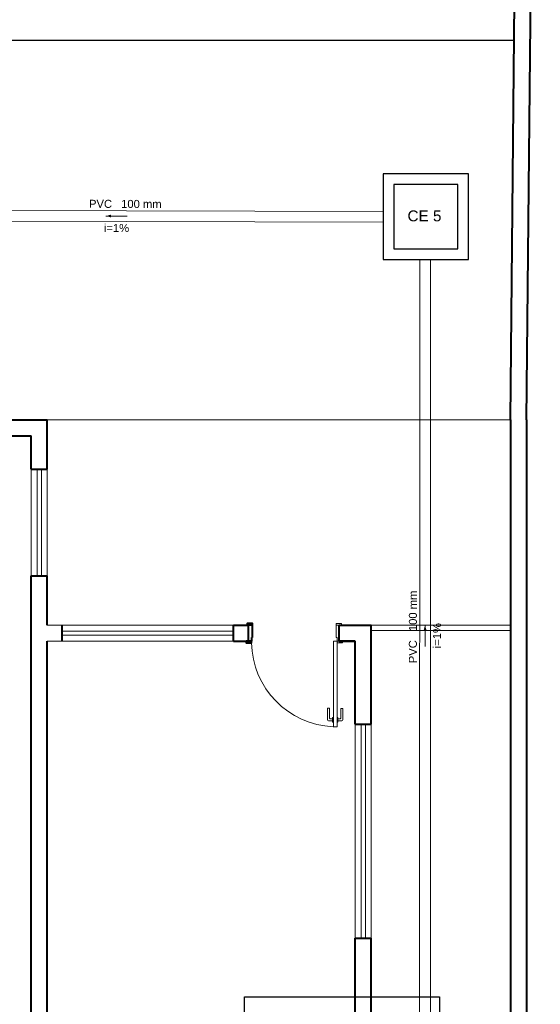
# Model space of a CAD drawing. Header units: millimetres. Extents: x 26 to 1362, y 24 to 358.
# Tile 191 of 256: x 994.58 to 999.45, y 321.81 to 331.02. Entities that reach past the tile are written whole.
import ezdxf

# ---------------------------------------------------------------- set-up
doc = ezdxf.new("R2010")
doc.units = ezdxf.units.MM
doc.linetypes.add('CONTINU', pattern=[0])
for name, color, linetype in [('ARQ-PISO', 8, 'Continuous'), ('Simbolos', 5, 'Continuous'), ('Simbolos_int', 2, 'Continuous')]:
    doc.layers.add(name, color=color, linetype=linetype)
for name, color, linetype, lineweight in [('DI-Detalhes', 1, 'Continuous', 30), ('MB_ALVENARIA', 7, 'Continuous', 40), ('MB_ESQUADRIA', 7, 'Continuous', 5), ('TQ-Condutos', 3, 'Continuous', 5), ('TQ-Sentido conduto', 9, 'Continuous', 5), ('TQ-Textos conduto', 7, 'Continuous', 5)]:
    doc.layers.add(name, color=color, linetype=linetype, lineweight=lineweight)
doc.styles.add('arial', font='arial.ttf')

msp = doc.modelspace()

# ---------------------------------------------------------------- hatches: boundary and pattern name
at = {"layer": 'TQ-Sentido conduto', "linetype": 'CONTINU'}
for points in [[(995.3839, 329.1796), (995.4321, 329.1666), (995.4322, 329.1924)], [(998.3681, 325.3563), (998.3552, 325.3081), (998.381, 325.3081)]]:
    msp.add_hatch(color=256, dxfattribs=at).paths.add_polyline_path(points)

# ---------------------------------------------------------------- linework, layer by layer
at = {"layer": 'ARQ-PISO', "linetype": 'CONTINU'}
msp.add_line((990.1056, 330.8243), (999.2002, 330.8243), dxfattribs=at)
msp.add_lwpolyline([(994.8356, 327.2743), (999.1656, 327.2758)], dxfattribs=at)
at = {"layer": 'DI-Detalhes', "linetype": 'CONTINU'}
msp.add_lwpolyline([(996.6788, 321.8796), (998.5023, 321.8796), (998.5023, 319.6685), (996.6788, 319.6685), (996.6788, 321.8796)], dxfattribs=at)
at = {"layer": 'MB_ALVENARIA', "linetype": 'CONTINU'}
for p, q in [((999.1656, 327.2743), (999.1656, 303.0643)), ((999.3156, 327.2743), (999.3156, 302.9143)), ((996.7555, 325.3543), (996.7205, 325.3543)), ((996.7556, 325.2393), (996.7555, 325.3543)), ((997.8656, 324.4293), (997.8656, 325.3543)), ((996.7456, 325.2393), (996.7556, 325.2393)), ((996.7456, 325.2393), (996.7456, 325.2043)), ((996.7456, 325.2043), (996.7206, 325.2043)), ((997.7156, 324.4293), (997.7156, 325.2043)), ((997.7156, 321.6543), (997.7156, 322.4293)), ((997.8656, 320.8293), (997.8656, 322.4293))]:
    msp.add_line(p, q, dxfattribs=at)
for points in [[(999.1656, 327.2758), (999.2956, 340.6243)], [(999.3156, 327.2743), (999.4456, 339.9743)], [(994.4706, 327.2743), (994.8356, 327.2743)], [(994.8356, 326.8143), (994.8356, 327.2743)], [(994.4706, 327.1243), (994.6856, 327.1243)], [(994.6856, 326.8143), (994.6856, 327.1243)], [(994.6856, 326.8143), (994.8356, 326.8143)], [(994.6856, 321.6543), (994.6856, 325.8143)], [(994.6856, 325.8143), (994.8356, 325.8143)], [(994.8356, 325.3543), (994.8356, 325.8143)], [(994.9756, 325.2043), (994.9756, 325.3543)], [(996.5756, 325.3543), (996.7156, 325.3543)], [(996.5756, 325.2043), (996.5756, 325.3543)], [(996.7555, 325.3543), (996.7555, 325.3693), (996.7055, 325.3693), (996.7055, 325.3543), (996.7205, 325.3543)], [(996.7156, 325.3543), (996.7156, 325.2043)], [(997.5656, 325.3543), (997.8656, 325.3543)], [(997.7156, 325.2043), (997.5656, 325.2043), (997.5656, 325.3543)], [(994.8356, 321.6543), (994.8356, 325.2043)], [(996.5756, 325.2043), (996.7156, 325.2043)], [(996.7206, 325.2043), (996.6956, 325.2043), (996.6956, 325.1893), (996.7456, 325.1893), (996.7456, 325.2043), (996.7456, 325.2043)], [(997.5656, 325.2043), (997.7156, 325.2043)], [(997.7156, 324.4293), (997.8656, 324.4293)], [(997.7156, 322.4293), (997.8656, 322.4293)]]:
    msp.add_lwpolyline(points, dxfattribs=at)
at = {"layer": 'MB_ESQUADRIA', "linetype": 'CONTINU'}
for p, q in [((997.5356, 325.2393), (997.5356, 325.3543)), ((997.5356, 325.3543), (997.5706, 325.3543)), ((997.5356, 325.2393), (997.5356, 325.3543)), ((997.5356, 325.3543), (997.5706, 325.3543)), ((997.5456, 325.2393), (997.5356, 325.2393)), ((997.5456, 325.2393), (997.5356, 325.2393)), ((997.5456, 325.2393), (997.5456, 325.2043)), ((997.5456, 325.2393), (997.5456, 325.2043)), ((997.5456, 325.2043), (997.5706, 325.2043)), ((997.5456, 325.2043), (997.5706, 325.2043)), ((997.4552, 324.4698), (997.4553, 324.5768)), ((997.4553, 324.5768), (997.4753, 324.5768)), ((997.4753, 324.5768), (997.4752, 324.4848)), ((997.6002, 324.5767), (997.5802, 324.5767)), ((997.5802, 324.5767), (997.5802, 324.4847)), ((997.6002, 324.4697), (997.6002, 324.5767)), ((997.5038, 324.4598), (997.4652, 324.4598)), ((997.4802, 324.4798), (997.5038, 324.4798)), ((997.5038, 324.4898), (997.5102, 324.4898)), ((997.5038, 324.4472), (997.5038, 324.4898)), ((997.5102, 324.4472), (997.5038, 324.4472)), ((997.5515, 324.4898), (997.5452, 324.4898)), ((997.5452, 324.4472), (997.5515, 324.4472)), ((997.5515, 324.4472), (997.5515, 324.4898)), ((997.5752, 324.4797), (997.5515, 324.4797)), ((997.5515, 324.4597), (997.5902, 324.4597))]:
    msp.add_line(p, q, dxfattribs=at)
for points in [[(994.6856, 326.8143), (994.6856, 325.8143)], [(994.7406, 326.8143), (994.7406, 325.8143)], [(994.7806, 326.8143), (994.7806, 325.8143)], [(994.8356, 325.8143), (994.8356, 326.8143)], [(994.8356, 325.3543), (996.5756, 325.3543)], [(996.5756, 325.3543), (994.9756, 325.3543)], [(997.5356, 325.3543), (997.5356, 325.3693), (997.5856, 325.3693), (997.5856, 325.3543), (997.5706, 325.3543)], [(997.5356, 325.3543), (997.5356, 325.3693), (997.5856, 325.3693), (997.5856, 325.3543), (997.5706, 325.3543)], [(997.8656, 325.3543), (999.1656, 325.3543)], [(994.9756, 325.2993), (996.5756, 325.2993)], [(994.9756, 325.2593), (996.5756, 325.2593)], [(997.8656, 325.3043), (999.1656, 325.3043)], [(994.8356, 325.2043), (996.5756, 325.2043)], [(994.9756, 325.2043), (996.5756, 325.2043)], [(997.5706, 325.2043), (997.5956, 325.2043), (997.5956, 325.1893), (997.5456, 325.1893), (997.5456, 325.2043), (997.5456, 325.2043)], [(997.5706, 325.2043), (997.5956, 325.2043), (997.5956, 325.1893), (997.5456, 325.1893), (997.5456, 325.2043), (997.5456, 325.2043)], [(997.7156, 322.4293), (997.7156, 324.4293)], [(997.7706, 322.4293), (997.7706, 324.4293)], [(997.8106, 322.4293), (997.8106, 324.4293)], [(997.8656, 324.4293), (997.8656, 322.4293)]]:
    msp.add_lwpolyline(points, dxfattribs=at)
msp.add_lwpolyline([(997.5106, 325.2043), (997.5106, 324.4043), (997.5456, 324.4043), (997.5456, 325.2043)], close=True, dxfattribs=at)
for centre, radius, start, end in [((997.5472, 325.2052), 0.8018, 181.14056, 267.34932), ((997.4652, 324.4698), 0.01, 179.97107, 269.97107), ((997.4802, 324.4848), 0.005, 179.97107, 269.97107), ((997.5752, 324.4847), 0.005, 269.97107, 359.97107), ((997.5902, 324.4697), 0.01, 269.97107, 359.97107)]:
    msp.add_arc(centre, radius, start, end, dxfattribs=at)
at = {"layer": 'Simbolos', "linetype": 'CONTINU'}
msp.add_lwpolyline([(997.9756, 328.7729), (998.7756, 328.7729), (998.7756, 329.5729), (997.9756, 329.5729), (997.9756, 328.7729), (997.9756, 328.7729)], dxfattribs=at)
at = {"layer": 'Simbolos_int', "linetype": 'CONTINU'}
msp.add_lwpolyline([(998.0756, 328.8729), (998.6756, 328.8729), (998.6756, 329.4729), (998.0756, 329.4729), (998.0756, 328.8729), (998.0756, 328.8729)], dxfattribs=at)
at = {"layer": 'TQ-Condutos', "linetype": 'CONTINU'}
for p, q in [((997.9756, 329.2215), (993.006, 329.2371)), ((997.9756, 329.1215), (993.006, 329.1371)), ((998.3175, 321.4209), (998.3186, 328.7729)), ((998.4175, 321.4209), (998.4186, 328.7729))]:
    msp.add_line(p, q, dxfattribs=at)
at = {"layer": 'TQ-Sentido conduto', "linetype": 'CONTINU'}
for points in [[(995.5839, 329.179), (995.3839, 329.1796)], [(998.3681, 325.1563), (998.3681, 325.3563)]]:
    msp.add_lwpolyline(points, dxfattribs=at)

# ---------------------------------------------------------------- texts
at = {"layer": 'Simbolos', "linetype": 'CONTINU', "insert": (998.2042, 329.1285), "char_height": 0.10214, "width": 0.388965, "attachment_point": 7, "line_spacing_factor": 0.6, "style": 'arial'}
msp.add_mtext('CE 5', dxfattribs=at)
at = {"layer": 'TQ-Textos conduto', "linetype": 'CONTINU', "char_height": 0.075, "line_spacing_factor": 0.6, "style": 'arial'}
for s, insert, width, attachment_point, rotation in [('PVC', (995.4416, 329.2547), 0.431792, 9, 359.82238), ('100 mm', (995.5266, 329.2545), 0.758584, 7, 359.82238), ('i=1%', (995.4834, 329.0296), 0.472808, 8, 359.82238), ('100 mm', (998.2928, 325.2989), 0.758584, 7, 89.99448), ('i=1%', (998.5178, 325.2563), 0.472808, 8, 89.99448), ('PVC', (998.2928, 325.2139), 0.431792, 9, 89.99448)]:
    msp.add_mtext(s, dxfattribs=dict(at, insert=insert, width=width, attachment_point=attachment_point, rotation=rotation))

doc.saveas('drawing.dxf')
